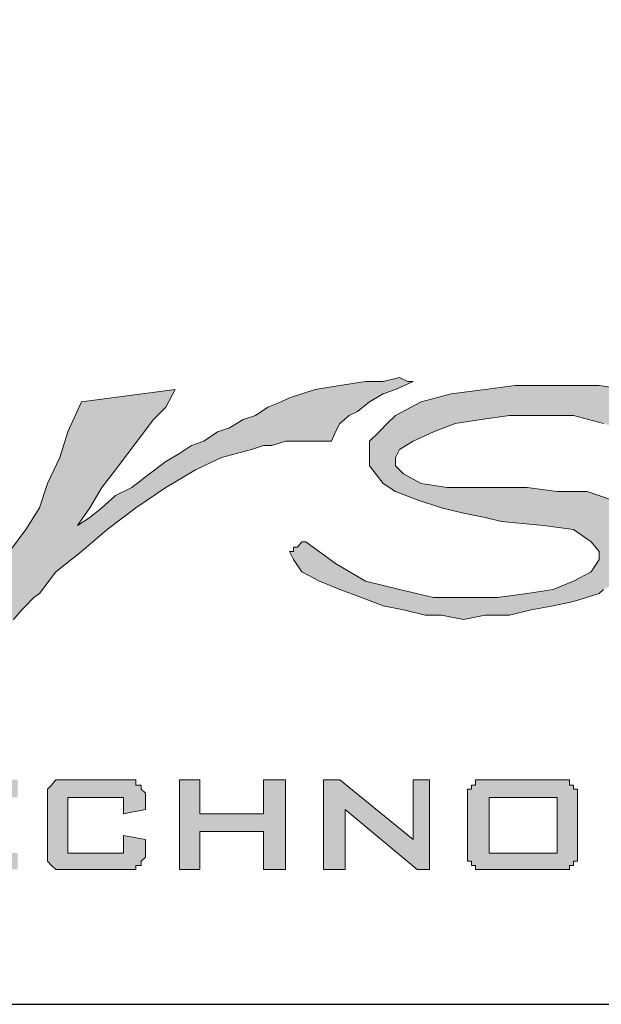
# Paper-space layout 'A3-H (Narrow)' of a CAD drawing. Header units: millimetres. Extents: x -4 to 416, y -4 to 293.
# Tile 8 of 15: x 242 to 252, y 6 to 23. Entities that reach past the tile are written whole.
import ezdxf

# ---------------------------------------------------------------- set-up
doc = ezdxf.new("R2010")
doc.units = ezdxf.units.MM
for name, color, linetype in [('Disegno1', 2, 'Continuous'), ('Tabella', 7, 'Continuous'), ('TabellaCampi', 2, 'Continuous'), ('TabellaIntestazioni', 1, 'Continuous')]:
    doc.layers.add(name, color=color, linetype=linetype)
doc.styles.get("Standard").update_dxf_attribs({"font": 'arial.ttf', "height": 4})

# ---------------------------------------------------------------- blocks, each defined once
blk = doc.blocks.new('powersoft')
at = {"layer": 'Tabella', "color": 7, "lineweight": 0}
for p, q in [((-148.421, 10.974), (-147.962, 11.046)), ((-147.962, 11.046), (-147.649, 11.046)), ((-147.649, 11.046), (-147.36, 11.118)), ((-147.119, 11.046), (-147.432, 10.901)), ((-147.36, 11.118), (-147.215, 11.046)), ((-147.215, 11.046), (-147.119, 11.046)), ((-147.119, 11.046), (-147.119, 11.046)), ((-153.001, 10.684), (-151.337, 10.901)), ((-151.337, 10.901), (-151.506, 10.588)), ((-149.312, 10.757), (-148.854, 10.901)), ((-148.854, 10.901), (-148.421, 10.974)), ((-147.649, 10.829), (-147.89, 10.684)), ((-147.432, 10.901), (-147.649, 10.829)), ((-146.974, 10.684), (-146.444, 10.829)), ((-146.444, 10.829), (-145.841, 10.901)), ((-145.841, 10.901), (-145.311, 10.974)), ((-145.311, 10.974), (-144.805, 10.974)), ((-144.805, 10.974), (-144.347, 10.974)), ((-144.347, 10.974), (-144.202, 10.974)), ((-144.202, 10.974), (-143.816, 10.974)), ((-143.816, 10.974), (-143.358, 10.901)), ((-153.242, 10.154), (-153.001, 10.684)), ((-149.698, 10.588), (-149.457, 10.684)), ((-149.457, 10.684), (-149.312, 10.757)), ((-147.89, 10.684), (-148.107, 10.516)), ((-147.432, 10.443), (-146.974, 10.684)), ((-151.506, 10.588), (-151.723, 10.371)), ((-149.915, 10.443), (-149.698, 10.588)), ((-148.107, 10.516), (-148.252, 10.443)), ((-151.723, 10.371), (-151.94, 10.082)), ((-150.373, 10.226), (-150.132, 10.371)), ((-150.132, 10.371), (-149.915, 10.443)), ((-148.252, 10.443), (-148.421, 10.299)), ((-147.577, 10.299), (-147.432, 10.443)), ((-145.913, 10.371), (-146.372, 10.299)), ((-145.407, 10.443), (-145.913, 10.371)), ((-144.877, 10.443), (-145.407, 10.443)), ((-144.274, 10.443), (-144.877, 10.443)), ((-143.744, 10.299), (-144.274, 10.443)), ((-153.386, 9.696), (-153.242, 10.154)), ((-150.831, 9.985), (-150.59, 10.154)), ((-150.59, 10.154), (-150.373, 10.226)), ((-148.493, 10.154), (-148.565, 9.985)), ((-148.421, 10.299), (-148.493, 10.154)), ((-147.89, 9.985), (-147.721, 10.154)), ((-147.721, 10.154), (-147.577, 10.299)), ((-146.757, 10.154), (-147.119, 9.985)), ((-146.372, 10.299), (-146.757, 10.154)), ((-151.94, 10.082), (-152.181, 9.768)), ((-151.048, 9.913), (-150.831, 9.985)), ((-149.385, 9.985), (-149.626, 9.913)), ((-149.24, 9.985), (-149.385, 9.985)), ((-149.095, 9.985), (-149.24, 9.985)), ((-148.854, 9.985), (-149.095, 9.985)), ((-148.71, 9.985), (-148.854, 9.985)), ((-148.565, 9.985), (-148.71, 9.985)), ((-147.89, 9.768), (-147.89, 9.985)), ((-147.119, 9.985), (-147.36, 9.841)), ((-151.265, 9.768), (-151.048, 9.913)), ((-149.987, 9.841), (-150.518, 9.696)), ((-149.77, 9.913), (-149.987, 9.841)), ((-149.626, 9.913), (-149.77, 9.913)), ((-147.36, 9.841), (-147.432, 9.696)), ((-153.603, 9.238), (-153.386, 9.696)), ((-152.181, 9.768), (-152.398, 9.479)), ((-151.795, 9.407), (-151.506, 9.624)), ((-151.506, 9.624), (-151.265, 9.768)), ((-150.518, 9.696), (-150.976, 9.479)), ((-147.89, 9.551), (-147.89, 9.768)), ((-147.432, 9.696), (-147.432, 9.551)), ((-152.398, 9.479), (-152.639, 9.166)), ((-150.976, 9.479), (-151.506, 9.166)), ((-147.649, 9.238), (-147.89, 9.551)), ((-147.432, 9.551), (-147.288, 9.407)), ((-152.109, 9.166), (-151.795, 9.407)), ((-147.288, 9.407), (-146.974, 9.238)), ((-153.748, 8.804), (-153.603, 9.238)), ((-152.639, 9.166), (-152.856, 8.804)), ((-152.398, 9.021), (-152.109, 9.166)), ((-151.506, 9.166), (-152.036, 8.804)), ((-147.432, 9.093), (-147.649, 9.238)), ((-147.046, 8.949), (-147.432, 9.093)), ((-146.974, 9.238), (-146.516, 9.166)), ((-146.516, 9.166), (-145.913, 9.166)), ((-145.913, 9.166), (-145.552, 9.166)), ((-145.552, 9.166), (-145.094, 9.166)), ((-145.094, 9.166), (-144.564, 9.093)), ((-144.564, 9.093), (-144.033, 9.093)), ((-144.033, 9.093), (-143.599, 8.949)), ((-152.639, 8.804), (-152.398, 9.021)), ((-146.613, 8.804), (-147.046, 8.949)), ((-153.989, 8.418), (-153.748, 8.804)), ((-152.856, 8.804), (-153.073, 8.491)), ((-152.856, 8.635), (-152.639, 8.804)), ((-152.036, 8.804), (-152.543, 8.418)), ((-146.227, 8.708), (-146.613, 8.804)), ((-153.073, 8.491), (-152.856, 8.635)), ((-145.841, 8.635), (-146.227, 8.708)), ((-145.552, 8.563), (-145.841, 8.635)), ((-144.805, 8.491), (-145.552, 8.563)), ((-154.278, 8.033), (-153.989, 8.418)), ((-152.543, 8.418), (-153.001, 8.033)), ((-144.274, 8.418), (-144.805, 8.491)), ((-143.961, 8.201), (-144.274, 8.418)), ((-149.24, 8.105), (-149.168, 8.105)), ((-149.24, 8.033), (-149.24, 8.105)), ((-149.168, 8.105), (-149.095, 8.201)), ((-149.095, 8.201), (-149.023, 8.201)), ((-149.023, 8.201), (-148.493, 7.816)), ((-143.816, 8.033), (-143.961, 8.201)), ((-153.001, 8.033), (-153.459, 7.671)), ((-149.312, 8.033), (-149.312, 8.033)), ((-149.24, 7.888), (-149.312, 8.033)), ((-149.312, 8.033), (-149.24, 8.033)), ((-149.095, 7.671), (-149.24, 7.888)), ((-143.961, 7.671), (-143.816, 7.888)), ((-143.816, 7.888), (-143.816, 8.033)), ((-148.493, 7.816), (-147.962, 7.502)), ((-153.459, 7.671), (-153.748, 7.285)), ((-148.782, 7.502), (-149.095, 7.671)), ((-144.274, 7.502), (-143.961, 7.671)), ((-148.421, 7.358), (-148.782, 7.502)), ((-148.035, 7.213), (-148.421, 7.358)), ((-147.962, 7.502), (-147.36, 7.358)), ((-147.36, 7.358), (-146.757, 7.213)), ((-145.094, 7.285), (-144.636, 7.358)), ((-144.636, 7.358), (-144.274, 7.502)), ((-143.744, 7.358), (-143.816, 7.285)), ((-153.844, 7.213), (-153.989, 7.068)), ((-153.748, 7.285), (-153.844, 7.213)), ((-147.649, 7.068), (-148.035, 7.213)), ((-146.757, 7.213), (-146.155, 7.213)), ((-146.155, 7.213), (-145.624, 7.213)), ((-145.624, 7.213), (-145.094, 7.285)), ((-143.816, 7.285), (-144.274, 7.141)), ((-154.061, 6.996), (-154.206, 6.827)), ((-153.989, 7.068), (-154.061, 6.996)), ((-147.288, 6.996), (-147.649, 7.068)), ((-146.902, 6.9), (-147.288, 6.996)), ((-145.022, 6.996), (-145.407, 6.9)), ((-144.636, 7.068), (-145.022, 6.996)), ((-144.274, 7.141), (-144.636, 7.068)), ((-146.613, 6.9), (-146.902, 6.9)), ((-146.227, 6.827), (-146.613, 6.9)), ((-145.841, 6.9), (-146.227, 6.827)), ((-145.407, 6.9), (-145.841, 6.9)), ((-153.603, 3.814), (-153.531, 3.886)), ((-153.531, 3.886), (-153.459, 3.983)), ((-153.459, 3.983), (-153.386, 3.983)), ((-153.386, 3.983), (-153.314, 3.983)), ((-153.314, 3.983), (-153.242, 3.983)), ((-153.242, 3.983), (-152.253, 3.983)), ((-152.253, 3.983), (-152.181, 3.983)), ((-152.181, 3.983), (-152.109, 3.983)), ((-152.109, 3.983), (-152.036, 3.983)), ((-152.036, 3.983), (-152.036, 3.886)), ((-152.036, 3.886), (-151.94, 3.886)), ((-151.94, 3.886), (-151.94, 3.814)), ((-151.265, 3.983), (-150.903, 3.983)), ((-151.265, 2.392), (-151.265, 3.983)), ((-150.903, 3.983), (-150.903, 3.38)), ((-149.77, 3.983), (-149.385, 3.983)), ((-149.77, 3.38), (-149.77, 3.983)), ((-149.385, 3.983), (-149.385, 2.392)), ((-148.71, 3.983), (-148.421, 3.983)), ((-148.71, 2.392), (-148.71, 3.983)), ((-148.421, 3.983), (-147.119, 2.922)), ((-147.119, 3.983), (-146.83, 3.983)), ((-147.119, 2.922), (-147.119, 3.983)), ((-146.83, 3.983), (-146.83, 2.392)), ((-146.082, 3.886), (-146.01, 3.886)), ((-146.082, 3.814), (-146.082, 3.886)), ((-146.01, 3.983), (-145.913, 3.983)), ((-146.01, 3.886), (-146.01, 3.983)), ((-145.913, 3.983), (-145.841, 3.983)), ((-145.841, 3.983), (-145.769, 3.983)), ((-145.769, 3.983), (-144.564, 3.983)), ((-144.564, 3.983), (-144.491, 3.983)), ((-144.491, 3.983), (-144.419, 3.983)), ((-144.419, 3.983), (-144.347, 3.983)), ((-144.347, 3.983), (-144.347, 3.886)), ((-144.347, 3.886), (-144.274, 3.886)), ((-144.274, 3.886), (-144.274, 3.814)), ((-153.603, 3.742), (-153.603, 3.814)), ((-153.603, 3.669), (-153.603, 3.742)), ((-153.603, 3.597), (-153.603, 3.669)), ((-152.253, 3.669), (-153.242, 3.669)), ((-153.242, 3.669), (-153.242, 2.681)), ((-152.253, 3.669), (-152.253, 3.669)), ((-152.253, 3.38), (-152.253, 3.669)), ((-151.94, 3.814), (-151.868, 3.742)), ((-151.868, 3.742), (-151.868, 3.669)), ((-151.868, 3.669), (-151.868, 3.597)), ((-146.155, 3.814), (-146.082, 3.814)), ((-146.155, 3.742), (-146.155, 3.814)), ((-146.155, 3.669), (-146.155, 3.742)), ((-146.155, 3.597), (-146.155, 3.669)), ((-145.769, 3.669), (-145.769, 2.681)), ((-144.564, 3.669), (-145.769, 3.669)), ((-144.564, 2.681), (-144.564, 3.669)), ((-144.274, 3.814), (-144.202, 3.814)), ((-144.202, 3.814), (-144.202, 3.742)), ((-144.202, 3.742), (-144.202, 3.669)), ((-144.202, 3.669), (-144.202, 3.597)), ((-153.603, 2.778), (-153.603, 3.597)), ((-151.868, 3.597), (-151.868, 3.452)), ((-146.155, 3.597), (-146.155, 3.597)), ((-146.155, 2.778), (-146.155, 3.597)), ((-144.202, 3.597), (-144.202, 2.778)), ((-151.868, 3.452), (-152.253, 3.38)), ((-150.903, 3.38), (-149.77, 3.38)), ((-148.324, 3.452), (-148.324, 2.392)), ((-147.046, 2.392), (-148.324, 3.452)), ((-152.253, 2.994), (-151.868, 2.922)), ((-152.253, 2.681), (-152.253, 2.994)), ((-150.903, 3.067), (-150.903, 2.392)), ((-149.77, 3.067), (-150.903, 3.067)), ((-149.77, 2.392), (-149.77, 3.067)), ((-151.868, 2.922), (-151.868, 2.778)), ((-153.603, 2.681), (-153.603, 2.778)), ((-153.603, 2.609), (-153.603, 2.681)), ((-153.242, 2.681), (-152.253, 2.681)), ((-151.868, 2.778), (-151.868, 2.681)), ((-151.868, 2.681), (-151.868, 2.609)), ((-146.155, 2.681), (-146.155, 2.778)), ((-146.155, 2.609), (-146.155, 2.681)), ((-145.769, 2.681), (-145.769, 2.681)), ((-145.769, 2.681), (-144.564, 2.681)), ((-144.202, 2.778), (-144.202, 2.681)), ((-144.202, 2.681), (-144.202, 2.609)), ((-153.603, 2.536), (-153.603, 2.609)), ((-153.531, 2.464), (-153.603, 2.536)), ((-153.459, 2.392), (-153.531, 2.464)), ((-152.036, 2.464), (-152.036, 2.392)), ((-151.94, 2.464), (-152.036, 2.464)), ((-151.868, 2.609), (-151.94, 2.536)), ((-151.94, 2.536), (-151.94, 2.464)), ((-146.155, 2.536), (-146.155, 2.609)), ((-146.082, 2.536), (-146.155, 2.536)), ((-146.082, 2.464), (-146.082, 2.536)), ((-146.01, 2.464), (-146.082, 2.464)), ((-146.01, 2.392), (-146.01, 2.464)), ((-144.347, 2.464), (-144.347, 2.392)), ((-144.274, 2.464), (-144.347, 2.464)), ((-144.274, 2.536), (-144.274, 2.464)), ((-144.202, 2.536), (-144.274, 2.536)), ((-144.202, 2.609), (-144.202, 2.536)), ((-153.386, 2.392), (-153.459, 2.392)), ((-153.314, 2.392), (-153.386, 2.392)), ((-153.242, 2.392), (-153.314, 2.392)), ((-152.253, 2.392), (-153.242, 2.392)), ((-152.181, 2.392), (-152.253, 2.392)), ((-152.109, 2.392), (-152.181, 2.392)), ((-152.036, 2.392), (-152.109, 2.392)), ((-151.265, 2.392), (-151.265, 2.392)), ((-150.903, 2.392), (-151.265, 2.392)), ((-149.385, 2.392), (-149.77, 2.392)), ((-148.71, 2.392), (-148.71, 2.392)), ((-148.324, 2.392), (-148.71, 2.392)), ((-146.83, 2.392), (-147.046, 2.392)), ((-145.913, 2.392), (-146.01, 2.392)), ((-145.841, 2.392), (-145.913, 2.392)), ((-145.769, 2.392), (-145.841, 2.392)), ((-144.564, 2.392), (-145.769, 2.392)), ((-144.491, 2.392), (-144.564, 2.392)), ((-144.419, 2.392), (-144.491, 2.392)), ((-144.347, 2.392), (-144.419, 2.392))]:
    blk.add_line(p, q, dxfattribs=at)
blk = doc.blocks.new('L')
h = blk.add_hatch(color=5)
h.paths.add_polyline_path([(50.912, 9.696), (50.695, 9.334), (50.454, 9.021), (50.164, 8.659), (49.923, 8.274), (49.634, 7.912), (49.417, 7.526), (49.176, 7.213), (48.959, 6.852), (48.887, 6.707), (48.887, 6.466), (48.959, 6.321), (49.031, 6.177), (49.176, 6.104), (49.321, 6.008), (49.489, 5.935), (49.706, 5.935), (50.164, 5.935), (50.622, 6.104), (51.056, 6.249), (51.514, 6.393), (51.9, 6.707), (52.189, 6.924), (52.43, 7.141), (52.503, 7.382), (52.43, 7.382), (52.334, 7.382), (52.189, 7.382), (51.972, 7.31), (51.828, 7.31), (51.659, 7.31), (51.514, 7.31), (51.442, 7.31), (51.442, 7.213), (51.37, 7.141), (51.37, 7.068), (51.297, 6.924), (51.129, 6.852), (51.056, 6.707), (50.839, 6.61), (50.622, 6.466), (50.454, 6.393), (50.237, 6.393), (50.164, 6.393), (50.092, 6.393), (50.02, 6.466), (49.923, 6.538), (49.923, 6.707), (49.923, 6.779), (50.02, 6.996), (50.164, 7.382), (50.381, 7.912), (50.695, 8.346), (50.984, 8.876), (51.225, 9.334), (51.442, 9.624), (51.587, 9.696), (51.828, 9.696), (52.045, 9.792), (52.334, 9.792), (52.647, 9.792), (52.937, 9.696), (53.178, 9.696), (53.467, 9.624), (53.636, 9.551), (53.708, 9.624), (53.708, 9.696), (53.853, 9.865), (53.925, 10.009), (53.997, 10.154), (54.069, 10.299), (54.142, 10.467), (54.238, 10.54), (53.997, 10.54), (53.78, 10.54), (53.395, 10.467), (53.033, 10.467), (52.647, 10.395), (52.334, 10.299), (52.045, 10.226), (51.828, 10.226), (52.045, 10.467), (52.262, 10.757), (52.575, 11.07), (52.937, 11.359), (53.322, 11.745), (53.708, 12.034), (54.069, 12.348), (54.528, 12.637), (53.033, 12.637), (52.864, 12.42), (52.647, 12.203), (52.503, 11.89), (52.189, 11.6), (51.972, 11.215), (51.659, 10.829), (51.442, 10.467), (51.129, 10.009), (50.695, 10.009), (50.309, 9.937), (50.02, 9.937), (49.779, 9.865), (49.562, 9.865), (49.321, 9.865), (49.104, 9.865), (48.814, 9.937), (49.176, 10.54), (49.489, 11.07), (49.851, 11.432), (50.237, 11.745), (50.622, 11.89), (51.056, 11.962), (51.587, 11.962), (52.117, 11.817), (52.72, 12.565), (52.647, 12.637), (52.575, 12.637), (52.43, 12.637), (52.262, 12.637), (52.045, 12.637), (51.828, 12.565), (51.587, 12.565), (50.839, 12.492), (50.164, 12.275), (49.634, 11.89), (49.248, 11.504), (48.887, 11.142), (48.573, 10.684), (48.356, 10.226), (48.115, 9.937), (46.548, 9.937), (46.621, 9.865), (46.693, 9.696), (46.765, 9.624), (46.765, 9.551), (46.838, 9.479), (46.91, 9.407), (47.006, 9.407), (47.079, 9.407), (47.151, 9.407), (47.223, 9.407), (47.368, 9.407), (47.44, 9.407), (47.609, 9.407), (47.754, 9.407), (47.971, 9.479), (44.21, 4.2), (44.957, 3.597), (45.56, 4.441), (46.018, 5.188), (46.548, 5.935), (47.006, 6.707), (47.44, 7.454), (47.898, 8.129), (48.284, 8.804), (48.646, 9.479), (48.887, 9.551), (49.176, 9.551), (49.489, 9.551), (49.779, 9.624), (50.092, 9.624), (50.381, 9.624), (50.695, 9.624)])
h.paths.add_polyline_path([(46.548, 3.091), (48.212, 3.091), (48.212, 2.778), (46.91, 2.778), (46.91, 2.488), (47.681, 2.488), (47.681, 2.175), (46.91, 2.175), (46.91, 1.789), (48.212, 1.789), (48.212, 1.5), (46.548, 1.5)])
h.paths.add_polyline_path([(50.164, 2.778), (49.104, 2.778), (49.104, 2.488), (50.092, 2.488), (50.164, 2.488), (50.237, 2.488), (50.309, 2.488), (50.309, 2.392), (50.381, 2.392), (50.454, 2.32), (50.454, 2.247), (50.454, 2.175), (50.526, 2.175), (50.526, 2.103), (50.526, 1.886), (50.526, 1.789), (50.454, 1.789), (50.454, 1.717), (50.454, 1.645), (50.454, 1.572), (50.381, 1.572), (50.309, 1.5), (50.237, 1.5), (50.164, 1.5), (50.092, 1.5), (49.104, 1.5), (49.031, 1.5), (48.959, 1.5), (48.887, 1.5), (48.887, 1.572), (48.814, 1.572), (48.718, 1.645), (48.718, 1.717), (48.718, 1.789), (48.718, 1.886), (48.718, 1.958), (49.031, 1.958), (49.031, 1.789), (50.164, 1.789), (50.164, 2.175), (49.176, 2.175), (49.104, 2.175), (49.031, 2.175), (48.959, 2.175), (48.887, 2.175), (48.887, 2.247), (48.814, 2.247), (48.814, 2.32), (48.814, 2.392), (48.814, 2.488), (48.814, 2.561), (48.814, 2.705), (48.814, 2.778), (48.814, 2.85), (48.814, 2.922), (48.887, 2.995), (48.959, 3.091), (49.031, 3.091), (49.104, 3.091), (49.176, 3.091), (50.092, 3.091), (50.164, 3.091), (50.237, 3.091), (50.309, 3.091), (50.381, 2.995), (50.454, 2.922), (50.454, 2.85), (50.454, 2.778), (50.454, 2.705), (50.164, 2.633)])
h.paths.add_polyline_path([(46.163, 8.587), (46.163, 8.201), (46.09, 7.743), (45.873, 7.382), (45.488, 6.996), (45.03, 6.707), (44.596, 6.393), (43.993, 6.177), (43.294, 6.008), (42.619, 5.863), (41.944, 5.863), (41.414, 5.935), (40.811, 6.104), (40.377, 6.321), (39.992, 6.538), (39.702, 6.924), (39.534, 7.31), (39.534, 7.671), (39.702, 8.057), (39.919, 8.418), (40.209, 8.804), (40.667, 9.093), (41.197, 9.407), (41.8, 9.624), (42.475, 9.865), (43.077, 9.937), (43.752, 9.937), (44.355, 9.865), (44.885, 9.696), (45.343, 9.551), (45.705, 9.262), (46.018, 8.949)])
h.paths.add_polyline_path([(42.089, 9.262), (42.547, 9.334), (43.077, 9.334), (43.463, 9.334), (43.897, 9.19), (44.21, 9.021), (44.499, 8.876), (44.741, 8.587), (44.813, 8.346), (44.813, 8.057), (44.741, 7.743), (44.596, 7.454), (44.355, 7.213), (43.993, 6.924), (43.608, 6.779), (43.222, 6.538), (42.692, 6.466), (42.258, 6.393), (41.727, 6.393), (41.269, 6.393), (40.884, 6.538), (40.522, 6.707), (40.305, 6.852), (40.064, 7.068), (39.992, 7.382), (39.919, 7.671), (40.064, 7.984), (40.209, 8.274), (40.45, 8.515), (40.739, 8.732), (41.125, 8.949), (41.583, 9.19)], flags=16)
h.paths.add_polyline_path([(37.653, 10.082), (37.798, 10.082), (38.184, 10.082), (38.642, 10.009), (39.172, 10.009), (39.702, 9.937), (40.136, 9.865), (40.45, 9.865), (40.594, 9.792), (40.377, 9.696), (40.136, 9.624), (39.919, 9.479), (39.775, 9.407), (39.606, 9.262), (39.534, 9.19), (39.389, 9.021), (39.389, 8.949), (38.859, 9.262), (38.256, 9.407), (37.726, 9.551), (37.123, 9.551), (36.593, 9.551), (36.087, 9.479), (35.628, 9.407), (35.243, 9.262), (34.881, 9.093), (34.64, 8.949), (34.568, 8.804), (34.568, 8.659), (34.712, 8.515), (35.026, 8.346), (35.484, 8.274), (36.087, 8.274), (36.448, 8.274), (36.906, 8.274), (37.436, 8.201), (37.967, 8.201), (38.401, 8.057), (38.786, 7.816), (38.931, 7.743), (39.1, 7.526), (39.172, 7.382), (39.172, 7.141), (39.1, 7.068), (39.003, 6.996), (38.859, 6.852), (38.786, 6.779), (38.642, 6.61), (38.401, 6.538), (38.256, 6.466), (38.184, 6.393), (37.726, 6.249), (37.364, 6.177), (36.978, 6.104), (36.593, 6.008), (36.159, 6.008), (35.773, 5.935), (35.387, 6.008), (35.098, 6.008), (34.712, 6.104), (34.351, 6.177), (33.965, 6.321), (33.579, 6.466), (33.218, 6.61), (32.905, 6.779), (32.76, 6.996), (32.688, 7.141), (32.76, 7.141), (32.76, 7.213), (32.832, 7.213), (32.905, 7.31), (32.977, 7.31), (33.507, 6.924), (34.038, 6.61), (34.64, 6.466), (35.243, 6.321), (35.845, 6.321), (36.376, 6.321), (36.906, 6.393), (37.364, 6.466), (37.726, 6.61), (38.039, 6.779), (38.184, 6.996), (38.184, 7.141), (38.039, 7.31), (37.726, 7.526), (37.195, 7.599), (36.448, 7.671), (36.159, 7.743), (35.773, 7.816), (35.387, 7.912), (34.954, 8.057), (34.568, 8.201), (34.351, 8.346), (34.11, 8.659), (34.11, 8.876), (34.11, 9.093), (34.279, 9.262), (34.423, 9.407), (34.568, 9.551), (35.026, 9.792), (35.556, 9.937), (36.159, 10.009), (36.689, 10.082), (37.195, 10.082)])
h.paths.add_polyline_path([(34.881, 10.154), (34.568, 10.009), (34.351, 9.937), (34.11, 9.792), (33.893, 9.624), (33.748, 9.551), (33.579, 9.407), (33.507, 9.262), (33.435, 9.093), (33.29, 9.093), (33.146, 9.093), (32.905, 9.093), (32.76, 9.093), (32.615, 9.093), (32.374, 9.021), (32.23, 9.021), (32.013, 8.949), (31.482, 8.804), (31.024, 8.587), (30.494, 8.274), (29.964, 7.912), (29.457, 7.526), (28.999, 7.141), (28.541, 6.779), (28.252, 6.393), (28.156, 6.321), (28.011, 6.177), (27.939, 6.104), (27.794, 5.935), (27.722, 5.791), (27.553, 5.719), (27.481, 5.646), (27.481, 5.574), (27.408, 5.719), (27.408, 5.791), (27.336, 5.935), (27.264, 6.008), (27.264, 6.104), (27.191, 6.249), (27.119, 6.321), (27.119, 6.466), (27.408, 6.779), (27.722, 7.141), (28.011, 7.526), (28.252, 7.912), (28.397, 8.346), (28.614, 8.804), (28.758, 9.262), (28.999, 9.792), (30.663, 10.009), (30.494, 9.696), (30.277, 9.479), (30.06, 9.19), (29.819, 8.876), (29.602, 8.587), (29.361, 8.274), (29.144, 7.912), (28.927, 7.599), (29.144, 7.743), (29.361, 7.912), (29.602, 8.129), (29.891, 8.274), (30.205, 8.515), (30.494, 8.732), (30.735, 8.876), (30.952, 9.021), (31.169, 9.093), (31.41, 9.262), (31.627, 9.334), (31.868, 9.479), (32.085, 9.551), (32.302, 9.696), (32.543, 9.792), (32.688, 9.865), (33.146, 10.009), (33.579, 10.082), (34.038, 10.154), (34.351, 10.154), (34.64, 10.226), (34.785, 10.154)])
h.paths.add_polyline_path([(37.581, 3.091), (37.653, 3.091), (37.653, 2.995), (37.726, 2.995), (37.726, 2.922), (37.798, 2.922), (37.798, 2.85), (37.798, 2.778), (37.798, 2.705), (37.798, 1.886), (37.798, 1.789), (37.798, 1.717), (37.798, 1.645), (37.726, 1.645), (37.726, 1.572), (37.653, 1.572), (37.653, 1.5), (37.581, 1.5), (37.509, 1.5), (37.436, 1.5), (36.231, 1.5), (36.159, 1.5), (36.087, 1.5), (35.99, 1.5), (35.99, 1.572), (35.918, 1.572), (35.918, 1.645), (35.845, 1.645), (35.845, 1.717), (35.845, 1.789), (35.845, 1.886), (35.845, 2.705), (35.845, 2.778), (35.845, 2.85), (35.845, 2.922), (35.918, 2.922), (35.918, 2.995), (35.99, 2.995), (35.99, 3.091), (36.087, 3.091), (36.159, 3.091), (36.231, 3.091), (37.436, 3.091), (37.509, 3.091)])
h.paths.add_polyline_path([(38.497, 3.091), (38.859, 3.091), (38.859, 1.789), (39.992, 1.789), (39.992, 1.5), (38.497, 1.5)])
h.paths.add_polyline_path([(42.017, 2.778), (40.739, 2.778), (40.739, 1.789), (42.017, 1.789)], flags=16)
h.paths.add_polyline_path([(40.45, 2.705), (40.45, 2.778), (40.45, 2.85), (40.45, 2.922), (40.45, 2.995), (40.522, 2.995), (40.594, 3.091), (40.667, 3.091), (40.739, 3.091), (40.811, 3.091), (41.944, 3.091), (42.017, 3.091), (42.089, 3.091), (42.185, 3.091), (42.258, 3.091), (42.258, 2.995), (42.33, 2.995), (42.33, 2.922), (42.33, 2.85), (42.402, 2.85), (42.402, 2.778), (42.402, 2.705), (42.402, 1.886), (42.402, 1.789), (42.402, 1.717), (42.33, 1.717), (42.33, 1.645), (42.33, 1.572), (42.258, 1.572), (42.258, 1.5), (42.185, 1.5), (42.089, 1.5), (42.017, 1.5), (41.944, 1.5), (40.811, 1.5), (40.739, 1.5), (40.667, 1.5), (40.594, 1.5), (40.522, 1.572), (40.45, 1.572), (40.45, 1.645), (40.45, 1.717), (40.45, 1.789), (40.45, 1.886)])
h.paths.add_polyline_path([(44.499, 2.778), (43.391, 2.778), (43.391, 1.789), (44.499, 1.789), (44.499, 2.103), (43.897, 2.103), (43.897, 2.392), (44.885, 2.392), (44.885, 1.886), (44.885, 1.789), (44.885, 1.717), (44.813, 1.645), (44.813, 1.572), (44.741, 1.572), (44.741, 1.5), (44.668, 1.5), (44.596, 1.5), (44.499, 1.5), (43.391, 1.5), (43.294, 1.5), (43.222, 1.5), (43.15, 1.5), (43.077, 1.572), (43.005, 1.645), (43.005, 1.717), (43.005, 1.789), (43.005, 1.886), (43.005, 2.705), (43.005, 2.778), (43.005, 2.85), (43.005, 2.922), (43.077, 2.995), (43.15, 3.091), (43.222, 3.091), (43.294, 3.091), (43.391, 3.091), (44.499, 3.091), (44.596, 3.091), (44.668, 3.091), (44.741, 3.091), (44.741, 2.995), (44.813, 2.995), (44.813, 2.922), (44.885, 2.85), (44.885, 2.778), (44.885, 2.705), (44.499, 2.633)])
h.paths.add_polyline_path([(45.488, 3.091), (45.873, 3.091), (45.873, 1.5), (45.488, 1.5)])
h.paths.add_polyline_path([(29.747, 3.091), (29.819, 3.091), (29.891, 3.091), (29.964, 3.091), (29.964, 2.995), (30.06, 2.995), (30.06, 2.922), (30.132, 2.85), (30.132, 2.778), (30.132, 2.705), (30.132, 2.561), (29.747, 2.488), (29.747, 2.778), (28.758, 2.778), (28.758, 1.789), (29.747, 1.789), (29.747, 2.103), (30.132, 2.03), (30.132, 1.886), (30.132, 1.789), (30.132, 1.717), (30.06, 1.645), (30.06, 1.572), (29.964, 1.572), (29.964, 1.5), (29.891, 1.5), (29.819, 1.5), (29.747, 1.5), (28.758, 1.5), (28.686, 1.5), (28.614, 1.5), (28.541, 1.5), (28.469, 1.572), (28.397, 1.645), (28.397, 1.717), (28.397, 1.789), (28.397, 1.886), (28.397, 2.705), (28.397, 2.778), (28.397, 2.85), (28.397, 2.922), (28.469, 2.995), (28.541, 3.091), (28.614, 3.091), (28.686, 3.091), (28.758, 3.091)])
h.paths.add_polyline_path([(30.735, 3.091), (31.097, 3.091), (31.097, 2.488), (32.23, 2.488), (32.23, 3.091), (32.615, 3.091), (32.615, 1.5), (32.23, 1.5), (32.23, 2.175), (31.097, 2.175), (31.097, 1.5), (30.735, 1.5)])
h.paths.add_polyline_path([(33.29, 3.091), (33.579, 3.091), (34.881, 2.03), (34.881, 3.091), (35.17, 3.091), (35.17, 1.5), (34.954, 1.5), (33.676, 2.561), (33.676, 1.5), (33.29, 1.5)])
h.paths.add_polyline_path([(37.436, 2.778), (36.231, 2.778), (36.231, 1.789), (37.436, 1.789)], flags=16)
h.paths.add_polyline_path([(27.481, 9.021), (27.191, 9.334), (26.806, 9.551), (26.275, 9.696), (25.673, 9.865), (25.07, 9.865), (24.395, 9.865), (23.72, 9.696), (23.045, 9.551), (22.443, 9.334), (21.912, 9.021), (21.551, 8.659), (21.237, 8.346), (21.02, 7.984), (20.948, 7.599), (21.02, 7.213), (21.165, 6.852), (21.551, 6.538), (21.912, 6.321), (22.443, 6.177), (22.973, 6.008), (23.648, 6.008), (24.323, 6.008), (24.998, 6.104), (25.239, 6.177), (25.456, 6.249), (25.769, 6.393), (26.058, 6.466), (26.275, 6.61), (26.589, 6.707), (26.806, 6.852), (27.047, 6.924), (25.842, 7.141), (25.673, 6.996), (25.456, 6.852), (25.167, 6.707), (24.853, 6.61), (24.178, 6.466), (23.431, 6.466), (23.045, 6.466), (22.756, 6.538), (22.443, 6.61), (22.153, 6.779), (21.84, 6.924), (21.695, 7.141), (21.551, 7.454), (21.454, 7.743), (27.481, 7.599), (27.553, 7.743), (27.649, 7.912), (27.722, 7.984), (27.722, 8.129), (27.722, 8.274), (27.722, 8.418), (27.722, 8.587), (27.722, 8.659)])
h.paths.add_polyline_path([(22.901, 8.949), (23.262, 9.021), (23.648, 9.093), (23.865, 9.19), (24.251, 9.262), (24.636, 9.262), (25.07, 9.262), (25.6, 9.19), (26.058, 9.093), (26.372, 8.876), (26.516, 8.732), (26.589, 8.587), (26.589, 8.418), (26.589, 8.201), (21.454, 7.984), (21.623, 8.201), (21.84, 8.418), (22.226, 8.659), (22.515, 8.804)], flags=16)
h.paths.add_polyline_path([(20.707, 15.506), (21.84, 15.12), (22.973, 14.758), (23.865, 14.373), (24.636, 14.083), (25.239, 13.698), (25.673, 13.408), (26.058, 13.095), (26.203, 12.806), (26.275, 12.565), (26.203, 12.348), (26.058, 12.107), (25.769, 11.89), (25.383, 11.673), (24.323, 11.359), (22.973, 11.07), (21.31, 10.829), (19.429, 10.684), (17.404, 10.612), (15.283, 10.612), (13.114, 10.684), (10.92, 10.829), (8.823, 10.998), (6.774, 11.287), (8.437, 12.806), (8.823, 12.565), (9.257, 12.275), (9.787, 12.034), (10.317, 11.89), (11.595, 11.6), (12.873, 11.287), (14.319, 11.215), (15.813, 11.142), (17.236, 11.142), (18.682, 11.215), (20.032, 11.359), (21.237, 11.6), (22.298, 11.89), (23.118, 12.203), (23.431, 12.42), (23.648, 12.565), (23.793, 12.806), (23.865, 13.023), (23.865, 13.24), (23.793, 13.481), (23.576, 13.698), (23.359, 13.915), (22.756, 14.3), (21.985, 14.614), (21.02, 14.831), (19.887, 15.048), (18.61, 15.289), (17.236, 15.433), (15.813, 15.506), (14.222, 15.506), (12.728, 15.433), (11.137, 15.361), (9.57, 15.12), (7.979, 14.903), (6.557, 14.517), (5.11, 14.011), (4.435, 13.77), (3.833, 13.481), (3.23, 13.095), (2.628, 12.806), (0, 13.553), (2.025, 14.228), (4.002, 14.831), (5.882, 15.216), (7.762, 15.578), (9.498, 15.819), (11.137, 15.964), (12.728, 16.108), (14.15, 16.108), (15.597, 16.108), (16.874, 16.036), (18.007, 15.891), (19.044, 15.819)])
h.paths.add_polyline_path([(20.707, 9.696), (21.02, 9.865), (21.237, 10.009), (21.551, 10.154), (21.768, 10.154), (21.985, 10.154), (22.153, 10.154), (22.298, 10.154), (22.37, 10.154), (22.443, 10.154), (22.587, 10.082), (22.828, 10.009), (23.045, 9.865), (22.443, 9.792), (21.84, 9.551), (21.237, 9.334), (20.635, 8.949), (20.104, 8.587), (19.646, 8.201), (19.285, 7.912), (18.971, 7.671), (16.729, 5.646), (16.633, 5.646), (16.633, 5.719), (16.561, 5.719), (16.488, 5.719), (16.416, 5.791), (16.344, 5.791), (16.271, 5.863), (16.344, 6.008), (16.488, 6.249), (16.561, 6.466), (16.633, 6.707), (16.802, 6.924), (16.874, 7.068), (16.946, 7.31), (17.019, 7.454), (17.091, 7.671), (17.236, 7.912), (17.332, 8.129), (17.404, 8.274), (17.549, 8.515), (17.621, 8.732), (17.694, 8.949), (17.838, 9.19), (17.766, 9.093), (17.694, 9.021), (17.549, 8.949), (17.477, 8.876), (17.332, 8.804), (17.163, 8.732), (16.946, 8.587), (16.802, 8.515), (16.633, 8.346), (16.416, 8.274), (16.271, 8.129), (16.127, 7.984), (15.886, 7.816), (15.741, 7.743), (15.597, 7.599), (15.524, 7.526), (15.283, 7.382), (15.066, 7.141), (14.922, 6.996), (14.68, 6.852), (14.536, 6.61), (14.391, 6.393), (14.222, 6.177), (14.078, 5.935), (14.078, 5.863), (14.006, 5.863), (14.006, 5.791), (13.933, 5.719), (13.861, 5.574), (13.789, 5.646), (13.716, 5.719), (13.62, 5.719), (13.548, 5.791), (13.475, 5.791), (13.403, 5.863), (13.258, 5.863), (13.186, 5.863), (13.331, 6.104), (13.403, 6.321), (13.548, 6.538), (13.716, 6.779), (13.789, 6.996), (13.933, 7.141), (14.006, 7.382), (14.078, 7.599), (14.15, 7.816), (14.319, 8.057), (14.391, 8.274), (14.464, 8.515), (14.608, 8.732), (14.753, 9.021), (14.825, 9.262), (14.994, 9.479), (15.138, 9.551), (15.355, 9.551), (15.597, 9.624), (15.813, 9.696), (15.958, 9.792), (16.199, 9.792), (16.416, 9.865), (16.633, 9.937), (16.416, 9.696), (16.271, 9.479), (16.127, 9.19), (15.886, 8.949), (15.741, 8.659), (15.524, 8.346), (15.283, 7.912), (14.922, 7.454), (15.138, 7.526), (15.283, 7.671), (15.524, 7.816), (15.669, 7.984), (15.886, 8.129), (16.127, 8.274), (16.271, 8.418), (16.488, 8.587), (16.633, 8.732), (16.874, 8.804), (17.091, 9.021), (17.332, 9.19), (17.621, 9.334), (17.838, 9.479), (18.079, 9.624), (18.369, 9.792), (18.441, 9.792), (18.537, 9.792), (18.682, 9.792), (18.754, 9.792), (18.827, 9.792), (18.971, 9.792), (19.044, 9.792), (19.14, 9.792), (18.971, 9.479), (18.754, 9.19), (18.537, 8.876), (18.296, 8.515), (18.079, 8.057), (17.766, 7.599), (17.477, 7.068), (17.163, 6.538), (17.694, 6.924), (18.224, 7.454), (18.827, 7.984), (19.429, 8.659), (20.104, 9.19)])
h.paths.add_polyline_path([(12.342, 9.696), (12.8, 9.479), (13.186, 9.262), (13.475, 8.949), (13.62, 8.587), (13.62, 8.129), (13.548, 7.743), (13.331, 7.382), (12.945, 6.996), (12.511, 6.707), (11.981, 6.393), (11.45, 6.177), (10.775, 5.935), (10.1, 5.863), (9.425, 5.863), (8.823, 5.935), (8.292, 6.104), (7.834, 6.321), (7.449, 6.538), (7.159, 6.852), (7.015, 7.213), (7.015, 7.671), (7.159, 8.057), (7.376, 8.418), (7.69, 8.804), (8.124, 9.093), (8.654, 9.407), (9.257, 9.624), (9.859, 9.792), (10.534, 9.937), (11.233, 9.937), (11.836, 9.865)])
h.paths.add_polyline_path([(21.695, 2.561), (21.623, 2.633), (21.551, 2.705), (21.454, 2.705), (21.454, 2.778), (21.382, 2.778), (21.31, 2.778), (21.237, 2.778), (21.165, 2.778), (20.49, 2.778), (20.49, 1.789), (21.02, 1.789), (21.093, 1.789), (21.165, 1.789), (21.237, 1.789), (21.31, 1.789), (21.382, 1.886), (21.454, 1.886), (21.551, 1.886), (21.623, 1.958), (21.623, 2.03), (21.695, 2.103), (21.695, 2.175), (21.695, 2.247), (21.695, 2.32), (21.695, 2.392), (21.695, 2.488)], flags=16)
h.paths.add_polyline_path([(21.165, 3.091), (21.31, 3.091), (21.382, 3.091), (21.454, 3.091), (21.551, 2.995), (21.623, 2.995), (21.695, 2.922), (21.768, 2.922), (21.84, 2.85), (21.912, 2.85), (21.912, 2.778), (21.985, 2.705), (21.985, 2.633), (22.057, 2.561), (22.057, 2.488), (22.057, 2.392), (22.057, 2.32), (22.057, 2.175), (22.057, 2.103), (22.057, 2.03), (21.985, 1.958), (21.985, 1.886), (21.912, 1.789), (21.912, 1.717), (21.84, 1.717), (21.768, 1.645), (21.695, 1.572), (21.623, 1.572), (21.551, 1.572), (21.382, 1.5), (21.31, 1.5), (21.165, 1.5), (21.093, 1.5), (20.104, 1.5), (20.104, 3.091)])
h.paths.add_polyline_path([(24.636, 3.091), (23.72, 3.091), (23.72, 3.453), (25.914, 3.453), (25.914, 3.091), (25.07, 3.091), (25.07, 1.5), (24.636, 1.5)])
h.paths.add_polyline_path([(26.203, 3.091), (27.866, 3.091), (27.866, 2.778), (26.589, 2.778), (26.589, 2.488), (27.336, 2.488), (27.336, 2.175), (26.589, 2.175), (26.589, 1.789), (27.866, 1.789), (27.866, 1.5), (26.203, 1.5)])
h.paths.add_polyline_path([(13.114, 3.091), (13.331, 3.091), (14.608, 2.03), (14.608, 3.091), (14.994, 3.091), (14.994, 1.5), (14.68, 1.5), (13.403, 2.561), (13.403, 1.5), (13.114, 1.5)])
h.paths.add_polyline_path([(16.946, 2.778), (15.958, 2.778), (15.958, 1.789), (16.946, 1.789), (16.946, 2.103), (17.332, 2.03), (17.332, 1.886), (17.332, 1.789), (17.332, 1.717), (17.332, 1.645), (17.236, 1.572), (17.163, 1.5), (17.091, 1.5), (17.019, 1.5), (16.946, 1.5), (15.958, 1.5), (15.886, 1.5), (15.813, 1.5), (15.741, 1.5), (15.741, 1.572), (15.669, 1.572), (15.669, 1.645), (15.597, 1.717), (15.597, 1.789), (15.597, 1.886), (15.597, 2.705), (15.597, 2.778), (15.597, 2.85), (15.669, 2.922), (15.669, 2.995), (15.741, 2.995), (15.741, 3.091), (15.813, 3.091), (15.886, 3.091), (15.958, 3.091), (16.946, 3.091), (17.019, 3.091), (17.091, 3.091), (17.163, 3.091), (17.236, 2.995), (17.332, 2.922), (17.332, 2.85), (17.332, 2.778), (17.332, 2.705), (17.332, 2.561), (16.946, 2.488)])
h.paths.add_polyline_path([(17.935, 3.091), (19.574, 3.091), (19.574, 2.778), (18.296, 2.778), (18.296, 2.488), (19.044, 2.488), (19.044, 2.175), (18.296, 2.175), (18.296, 1.789), (19.574, 1.789), (19.574, 1.5), (17.935, 1.5)])
h.paths.add_polyline_path([(12.27, 8.274), (12.27, 8.057), (12.198, 7.743), (12.053, 7.454), (11.836, 7.141), (11.45, 6.924), (11.065, 6.707), (10.703, 6.538), (10.173, 6.393), (9.642, 6.321), (9.184, 6.321), (8.726, 6.393), (8.365, 6.466), (7.979, 6.61), (7.762, 6.852), (7.521, 7.068), (7.449, 7.382), (7.376, 7.671), (7.449, 7.984), (7.69, 8.201), (7.907, 8.515), (8.22, 8.732), (8.582, 8.949), (9.04, 9.093), (9.57, 9.262), (10.028, 9.334), (10.534, 9.334), (10.92, 9.262), (11.378, 9.19), (11.667, 9.021), (11.981, 8.804), (12.198, 8.587)], flags=16)
h.paths.add_polyline_path([(10.703, 13.408), (9.859, 13.167), (2.194, 4.899), (4.749, 6.008)])
h.paths.add_polyline_path([(4.291, 3.453), (4.677, 3.453), (5.81, 1.5), (5.279, 1.5), (5.038, 1.958), (3.905, 1.958), (3.688, 1.5), (3.23, 1.5)])
h.paths.add_polyline_path([(7.69, 2.561), (7.617, 2.633), (7.617, 2.705), (7.521, 2.705), (7.449, 2.778), (7.376, 2.778), (7.304, 2.778), (7.232, 2.778), (7.159, 2.778), (6.557, 2.778), (6.557, 1.789), (7.015, 1.789), (7.087, 1.789), (7.159, 1.789), (7.232, 1.789), (7.304, 1.789), (7.376, 1.886), (7.449, 1.886), (7.521, 1.886), (7.617, 1.958), (7.69, 2.03), (7.69, 2.103), (7.69, 2.175), (7.69, 2.247), (7.69, 2.32), (7.69, 2.392), (7.69, 2.488)], flags=16)
h.paths.add_polyline_path([(6.171, 3.091), (7.159, 3.091), (7.304, 3.091), (7.376, 3.091), (7.449, 3.091), (7.521, 2.995), (7.69, 2.995), (7.762, 2.922), (7.834, 2.85), (7.907, 2.85), (7.979, 2.778), (7.979, 2.705), (8.051, 2.633), (8.051, 2.561), (8.051, 2.488), (8.051, 2.392), (8.051, 2.32), (8.051, 2.175), (8.051, 2.103), (8.051, 2.03), (8.051, 1.958), (7.979, 1.886), (7.979, 1.789), (7.907, 1.717), (7.834, 1.717), (7.762, 1.645), (7.69, 1.572), (7.617, 1.572), (7.521, 1.572), (7.449, 1.5), (7.304, 1.5), (7.232, 1.5), (7.087, 1.5), (6.171, 1.5)])
h.paths.add_polyline_path([(8.365, 3.091), (8.823, 3.091), (9.425, 1.958), (10.1, 3.091), (10.462, 3.091), (9.57, 1.5), (9.329, 1.5)])
h.paths.add_polyline_path([(11.45, 3.091), (11.74, 3.091), (12.656, 1.5), (12.27, 1.5), (12.053, 1.886), (11.065, 1.886), (10.848, 1.5), (10.534, 1.5)])
h.paths.add_polyline_path([(11.233, 2.103), (11.908, 2.103), (11.595, 2.778)], flags=16)
h.paths.add_polyline_path([(4.074, 2.247), (4.893, 2.247), (4.435, 3.091)], flags=16)
at = {"layer": 'Tabella', "color": 7, "lineweight": 0}
for p, q in [((33.579, 10.082), (34.038, 10.154)), ((34.038, 10.154), (34.351, 10.154)), ((34.351, 10.154), (34.64, 10.226)), ((34.881, 10.154), (34.568, 10.009)), ((34.64, 10.226), (34.785, 10.154)), ((34.785, 10.154), (34.881, 10.154)), ((34.881, 10.154), (34.881, 10.154)), ((28.999, 9.792), (30.663, 10.009)), ((30.663, 10.009), (30.494, 9.696)), ((32.688, 9.865), (33.146, 10.009)), ((33.146, 10.009), (33.579, 10.082)), ((34.568, 10.009), (34.351, 9.937)), ((35.556, 9.937), (36.159, 10.009)), ((36.159, 10.009), (36.689, 10.082)), ((36.689, 10.082), (37.195, 10.082)), ((37.195, 10.082), (37.653, 10.082)), ((37.653, 10.082), (37.798, 10.082)), ((37.798, 10.082), (38.184, 10.082)), ((38.184, 10.082), (38.642, 10.009)), ((28.758, 9.262), (28.999, 9.792)), ((32.302, 9.696), (32.543, 9.792)), ((32.543, 9.792), (32.688, 9.865)), ((34.11, 9.792), (33.893, 9.624)), ((34.351, 9.937), (34.11, 9.792)), ((34.568, 9.551), (35.026, 9.792)), ((35.026, 9.792), (35.556, 9.937)), ((30.494, 9.696), (30.277, 9.479)), ((32.085, 9.551), (32.302, 9.696)), ((33.893, 9.624), (33.748, 9.551)), ((30.277, 9.479), (30.06, 9.19)), ((31.627, 9.334), (31.868, 9.479)), ((31.868, 9.479), (32.085, 9.551)), ((33.748, 9.551), (33.579, 9.407)), ((34.423, 9.407), (34.568, 9.551)), ((36.087, 9.479), (35.628, 9.407)), ((36.593, 9.551), (36.087, 9.479)), ((37.123, 9.551), (36.593, 9.551)), ((37.726, 9.551), (37.123, 9.551)), ((38.256, 9.407), (37.726, 9.551)), ((28.614, 8.804), (28.758, 9.262)), ((31.169, 9.093), (31.41, 9.262)), ((31.41, 9.262), (31.627, 9.334)), ((33.507, 9.262), (33.435, 9.093)), ((33.579, 9.407), (33.507, 9.262)), ((34.11, 9.093), (34.279, 9.262)), ((34.279, 9.262), (34.423, 9.407)), ((35.243, 9.262), (34.881, 9.093)), ((35.628, 9.407), (35.243, 9.262)), ((30.06, 9.19), (29.819, 8.876)), ((30.952, 9.021), (31.169, 9.093)), ((32.615, 9.093), (32.374, 9.021)), ((32.76, 9.093), (32.615, 9.093)), ((32.905, 9.093), (32.76, 9.093)), ((33.146, 9.093), (32.905, 9.093)), ((33.29, 9.093), (33.146, 9.093)), ((33.435, 9.093), (33.29, 9.093)), ((34.11, 8.876), (34.11, 9.093)), ((34.881, 9.093), (34.64, 8.949)), ((30.735, 8.876), (30.952, 9.021)), ((32.013, 8.949), (31.482, 8.804)), ((32.23, 9.021), (32.013, 8.949)), ((32.374, 9.021), (32.23, 9.021)), ((34.64, 8.949), (34.568, 8.804)), ((28.397, 8.346), (28.614, 8.804)), ((29.819, 8.876), (29.602, 8.587)), ((30.205, 8.515), (30.494, 8.732)), ((30.494, 8.732), (30.735, 8.876)), ((31.482, 8.804), (31.024, 8.587)), ((34.11, 8.659), (34.11, 8.876)), ((34.568, 8.804), (34.568, 8.659)), ((29.602, 8.587), (29.361, 8.274)), ((31.024, 8.587), (30.494, 8.274)), ((34.351, 8.346), (34.11, 8.659)), ((34.568, 8.659), (34.712, 8.515)), ((29.891, 8.274), (30.205, 8.515)), ((34.712, 8.515), (35.026, 8.346)), ((28.252, 7.912), (28.397, 8.346)), ((29.361, 8.274), (29.144, 7.912)), ((29.602, 8.129), (29.891, 8.274)), ((30.494, 8.274), (29.964, 7.912)), ((34.568, 8.201), (34.351, 8.346)), ((35.026, 8.346), (35.484, 8.274)), ((35.484, 8.274), (36.087, 8.274)), ((36.087, 8.274), (36.448, 8.274)), ((36.448, 8.274), (36.906, 8.274)), ((36.906, 8.274), (37.436, 8.201)), ((29.361, 7.912), (29.602, 8.129)), ((34.954, 8.057), (34.568, 8.201)), ((35.387, 7.912), (34.954, 8.057)), ((37.436, 8.201), (37.967, 8.201)), ((37.967, 8.201), (38.401, 8.057)), ((28.011, 7.526), (28.252, 7.912)), ((29.144, 7.912), (28.927, 7.599)), ((29.144, 7.743), (29.361, 7.912)), ((29.964, 7.912), (29.457, 7.526)), ((35.773, 7.816), (35.387, 7.912)), ((28.927, 7.599), (29.144, 7.743)), ((36.159, 7.743), (35.773, 7.816)), ((36.448, 7.671), (36.159, 7.743)), ((27.722, 7.141), (28.011, 7.526)), ((29.457, 7.526), (28.999, 7.141)), ((37.195, 7.599), (36.448, 7.671)), ((37.726, 7.526), (37.195, 7.599)), ((38.039, 7.31), (37.726, 7.526)), ((32.76, 7.213), (32.832, 7.213)), ((32.76, 7.141), (32.76, 7.213)), ((32.832, 7.213), (32.905, 7.31)), ((32.905, 7.31), (32.977, 7.31)), ((32.977, 7.31), (33.507, 6.924)), ((38.184, 7.141), (38.039, 7.31)), ((28.999, 7.141), (28.541, 6.779)), ((32.688, 7.141), (32.688, 7.141)), ((32.76, 6.996), (32.688, 7.141)), ((32.688, 7.141), (32.76, 7.141)), ((32.905, 6.779), (32.76, 6.996)), ((38.039, 6.779), (38.184, 6.996)), ((38.184, 6.996), (38.184, 7.141)), ((33.507, 6.924), (34.038, 6.61)), ((28.541, 6.779), (28.252, 6.393)), ((33.218, 6.61), (32.905, 6.779)), ((37.726, 6.61), (38.039, 6.779)), ((33.579, 6.466), (33.218, 6.61)), ((33.965, 6.321), (33.579, 6.466)), ((34.038, 6.61), (34.64, 6.466)), ((34.64, 6.466), (35.243, 6.321)), ((36.906, 6.393), (37.364, 6.466)), ((37.364, 6.466), (37.726, 6.61)), ((38.256, 6.466), (38.184, 6.393)), ((28.156, 6.321), (28.011, 6.177)), ((28.252, 6.393), (28.156, 6.321)), ((34.351, 6.177), (33.965, 6.321)), ((35.243, 6.321), (35.845, 6.321)), ((35.845, 6.321), (36.376, 6.321)), ((36.376, 6.321), (36.906, 6.393)), ((38.184, 6.393), (37.726, 6.249)), ((28.011, 6.177), (27.939, 6.104)), ((34.712, 6.104), (34.351, 6.177)), ((37.364, 6.177), (36.978, 6.104)), ((37.726, 6.249), (37.364, 6.177)), ((27.939, 6.104), (27.794, 5.935)), ((35.098, 6.008), (34.712, 6.104)), ((35.387, 6.008), (35.098, 6.008)), ((35.773, 5.935), (35.387, 6.008)), ((36.159, 6.008), (35.773, 5.935)), ((36.593, 6.008), (36.159, 6.008)), ((36.978, 6.104), (36.593, 6.008)), ((28.397, 2.922), (28.469, 2.995)), ((28.469, 2.995), (28.541, 3.091)), ((28.541, 3.091), (28.614, 3.091)), ((28.614, 3.091), (28.686, 3.091)), ((28.686, 3.091), (28.758, 3.091)), ((28.758, 3.091), (29.747, 3.091)), ((29.747, 3.091), (29.819, 3.091)), ((29.819, 3.091), (29.891, 3.091)), ((29.891, 3.091), (29.964, 3.091)), ((29.964, 3.091), (29.964, 2.995)), ((29.964, 2.995), (30.06, 2.995)), ((30.06, 2.995), (30.06, 2.922)), ((30.735, 3.091), (31.097, 3.091)), ((30.735, 1.5), (30.735, 3.091)), ((31.097, 3.091), (31.097, 2.488)), ((32.23, 3.091), (32.615, 3.091)), ((32.23, 2.488), (32.23, 3.091)), ((32.615, 3.091), (32.615, 1.5)), ((33.29, 3.091), (33.579, 3.091)), ((33.29, 1.5), (33.29, 3.091)), ((33.579, 3.091), (34.881, 2.03)), ((34.881, 3.091), (35.17, 3.091)), ((34.881, 2.03), (34.881, 3.091)), ((35.17, 3.091), (35.17, 1.5)), ((35.918, 2.995), (35.99, 2.995)), ((35.918, 2.922), (35.918, 2.995)), ((35.99, 3.091), (36.087, 3.091)), ((35.99, 2.995), (35.99, 3.091)), ((36.087, 3.091), (36.159, 3.091)), ((36.159, 3.091), (36.231, 3.091)), ((36.231, 3.091), (37.436, 3.091)), ((37.436, 3.091), (37.509, 3.091)), ((37.509, 3.091), (37.581, 3.091)), ((37.581, 3.091), (37.653, 3.091)), ((37.653, 3.091), (37.653, 2.995)), ((37.653, 2.995), (37.726, 2.995)), ((37.726, 2.995), (37.726, 2.922)), ((28.397, 2.85), (28.397, 2.922)), ((28.397, 2.778), (28.397, 2.85)), ((30.06, 2.922), (30.132, 2.85)), ((30.132, 2.85), (30.132, 2.778)), ((35.845, 2.922), (35.918, 2.922)), ((35.845, 2.85), (35.845, 2.922)), ((35.845, 2.778), (35.845, 2.85)), ((37.726, 2.922), (37.798, 2.922)), ((37.798, 2.922), (37.798, 2.85)), ((37.798, 2.85), (37.798, 2.778)), ((28.397, 2.705), (28.397, 2.778)), ((28.397, 1.886), (28.397, 2.705)), ((29.747, 2.778), (28.758, 2.778)), ((28.758, 2.778), (28.758, 1.789)), ((29.747, 2.778), (29.747, 2.778)), ((29.747, 2.488), (29.747, 2.778)), ((30.132, 2.778), (30.132, 2.705)), ((30.132, 2.705), (30.132, 2.561)), ((35.845, 2.705), (35.845, 2.778)), ((35.845, 2.705), (35.845, 2.705)), ((35.845, 1.886), (35.845, 2.705)), ((36.231, 2.778), (36.231, 1.789)), ((37.436, 2.778), (36.231, 2.778)), ((37.436, 1.789), (37.436, 2.778)), ((37.798, 2.778), (37.798, 2.705)), ((37.798, 2.705), (37.798, 1.886)), ((30.132, 2.561), (29.747, 2.488)), ((31.097, 2.488), (32.23, 2.488)), ((33.676, 2.561), (33.676, 1.5)), ((34.954, 1.5), (33.676, 2.561)), ((29.747, 2.103), (30.132, 2.03)), ((29.747, 1.789), (29.747, 2.103)), ((31.097, 2.175), (31.097, 1.5)), ((32.23, 2.175), (31.097, 2.175)), ((32.23, 1.5), (32.23, 2.175)), ((30.132, 2.03), (30.132, 1.886)), ((28.397, 1.789), (28.397, 1.886)), ((28.397, 1.717), (28.397, 1.789)), ((28.758, 1.789), (29.747, 1.789)), ((30.132, 1.886), (30.132, 1.789)), ((30.132, 1.789), (30.132, 1.717)), ((35.845, 1.789), (35.845, 1.886)), ((35.845, 1.717), (35.845, 1.789)), ((36.231, 1.789), (36.231, 1.789)), ((36.231, 1.789), (37.436, 1.789)), ((37.798, 1.886), (37.798, 1.789)), ((37.798, 1.789), (37.798, 1.717)), ((28.397, 1.645), (28.397, 1.717)), ((28.469, 1.572), (28.397, 1.645)), ((28.541, 1.5), (28.469, 1.572)), ((29.964, 1.572), (29.964, 1.5)), ((30.06, 1.572), (29.964, 1.572)), ((30.132, 1.717), (30.06, 1.645)), ((30.06, 1.645), (30.06, 1.572)), ((35.845, 1.645), (35.845, 1.717)), ((35.918, 1.645), (35.845, 1.645)), ((35.918, 1.572), (35.918, 1.645)), ((35.99, 1.572), (35.918, 1.572)), ((35.99, 1.5), (35.99, 1.572)), ((37.653, 1.572), (37.653, 1.5)), ((37.726, 1.572), (37.653, 1.572)), ((37.726, 1.645), (37.726, 1.572)), ((37.798, 1.645), (37.726, 1.645)), ((37.798, 1.717), (37.798, 1.645)), ((28.614, 1.5), (28.541, 1.5)), ((28.686, 1.5), (28.614, 1.5)), ((28.758, 1.5), (28.686, 1.5)), ((29.747, 1.5), (28.758, 1.5)), ((29.819, 1.5), (29.747, 1.5)), ((29.891, 1.5), (29.819, 1.5)), ((29.964, 1.5), (29.891, 1.5)), ((30.735, 1.5), (30.735, 1.5)), ((31.097, 1.5), (30.735, 1.5)), ((32.615, 1.5), (32.23, 1.5)), ((33.29, 1.5), (33.29, 1.5)), ((33.676, 1.5), (33.29, 1.5)), ((35.17, 1.5), (34.954, 1.5)), ((36.087, 1.5), (35.99, 1.5)), ((36.159, 1.5), (36.087, 1.5)), ((36.231, 1.5), (36.159, 1.5)), ((37.436, 1.5), (36.231, 1.5)), ((37.509, 1.5), (37.436, 1.5)), ((37.581, 1.5), (37.509, 1.5)), ((37.653, 1.5), (37.581, 1.5))]:
    blk.add_line(p, q, dxfattribs=at)
blk = doc.blocks.new('A3-H (Narrow)')
at = {"layer": 'Tabella', "color": 6}
blk.add_lwpolyline([(10, 10), (400, 10), (400, 287), (10, 287)], close=True, dxfattribs=at)
at = {"layer": 'TabellaIntestazioni', "color": 2}
for name, p in [('powersoft', (400, 10)), ('L', (218, 10.892))]:
    blk.add_blockref(name, p, dxfattribs=at)
at = {"layer": 'TabellaCampi', "oblique": 0.2618}
for tag, p in [('TITOLO', (210.284, 62.914)), ('PROJET', (320.284, 62.914)), ('RELEASE', (320.284, 54.914)), ('CODICE', (360.284, 54.914)), ('FILE_NAME', (210.205, 54.914)), ('TRATTAMENTO', (320.284, 46.914)), ('MATERIALE', (210.284, 46.914)), ('COLORE', (210.284, 38.914)), ('ENGINEER', (280.284, 38.914)), ('DESIGNER', (320.284, 38.914)), ('APPROVED_BY', (360.284, 38.914)), ('TOLLERANZE', (346.837, 32.125)), ('SHEET', (220.242, 30.914)), ('OF', (232.626, 30.914)), ('DATA', (245.284, 30.914)), ('SCALA', (280.284, 30.914))]:
    blk.add_attdef(tag, p, '', height=2.5, dxfattribs=at)

psp = doc.layouts.new('A3-H (Narrow)')

# ---------------------------------------------------------------- block references
at = {"layer": 'Disegno1'}
psp.add_blockref('A3-H (Narrow)', (-4, -4), dxfattribs=at)

doc.saveas('drawing.dxf')
